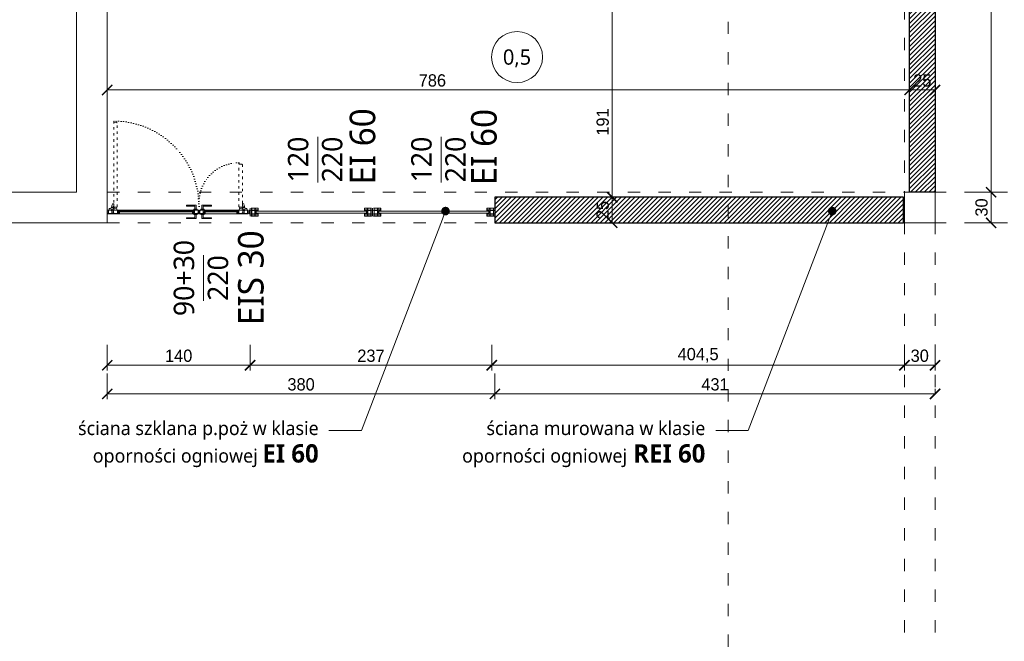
# Model space of a CAD drawing. Header units: millimetres. Extents: x 80301 to 146489, y -78581 to -28273.
# Tile 9 of 135: x 85444 to 86408, y -65351 to -64742. Entities that reach past the tile are written whole.
import ezdxf
from ezdxf import colors
from ezdxf.entities.mleader import LeaderData, LeaderLine
from ezdxf.enums import TextEntityAlignment as Align
from ezdxf.math import Vec2, Vec3

# ---------------------------------------------------------------- set-up
doc = ezdxf.new("R2010")
doc.units = ezdxf.units.MM
doc.linetypes.add('ACAD_ISO03W100', pattern=[30, 12, -18])
doc.linetypes.add('ACAD_ISO07W100', pattern=[3, 0, -3])
doc.layers.get('0').update_dxf_attribs({"lineweight": 0})
for name, color, linetype, lineweight, true_color in [('A-przekrycieram.ART', 7, 'Continuous', 0, 0xffffff), ('instalacje_arch', 7, 'Continuous', 30, 0xd60000), ('wypełnienie 2', 7, 'Continuous', 0, 0x363636)]:
    doc.layers.add(name, color=color, linetype=linetype, lineweight=lineweight, true_color=true_color)
for name, color, linetype, lineweight in [('A-stolarka.ART', 250, 'Continuous', 5), ('OPIS', 4, 'Continuous', 9), ('opis..KF', 250, 'Continuous', 15), ('stolarka_arch', 250, 'Continuous', 5), ('wymiar..KF', 12, 'Continuous', 5), ('ściana pro..KF', 222, 'Continuous', 30), ('ściany ist..KF', 61, 'Continuous', 5)]:
    doc.layers.add(name, color=color, linetype=linetype, lineweight=lineweight)
doc.styles.add('ARCH', font='segoeuil.ttf')
doc.styles.add('kamil', font='GOTHIC.TTF')
doc.dimstyles.new('100..KF', dxfattribs={"dimtxt": 12, "dimasz": 10, "dimexe": 5, "dimexo": 5, "dimgap": 3, "dimtad": 1, "dimdec": 1, "dimrnd": 0.5, "dimtxsty": 'kamil', "dimblk": 'ARCHTICK', "dimcen": 0, "dimclrd": 256, "dimclre": 256, "dimclrt": 256, "dimadec": 0, "dimazin": 0, "dimtfac": 1, "dimtdec": 1, "dimtofl": 0, "dimtmove": 0, "dimatfit": 3, "dimfxl": 10, "dimfxlon": 1, "dimlwd": 0, "dimlwe": 0, "dimarcsym": 0})

# ---------------------------------------------------------------- blocks, each defined once
blk = doc.blocks.new('nr pom')
at = {"layer": 'opis..KF', "lineweight": 20}
blk.add_circle((0, 0), 25, dxfattribs=at)
at = {"layer": 'opis..KF', "style": 'ARCH'}
blk.add_attdef('00', text='', height=15, dxfattribs=at).set_placement((0, 0), align=Align.MIDDLE_CENTER)
blk = doc.blocks.new('*U1442')
at = {"layer": 'OPIS', "linetype": 'ACAD_ISO03W100', "lineweight": 9}
blk.add_line((0, -3631.36), (0, -145), dxfattribs=at)
at = {"layer": 'OPIS', "style": 'ARCH'}
for tag, p in [('P1', (0, 0)), ('P2', (0, -3776.36))]:
    blk.add_attdef(tag, text='', height=20, rotation=180, dxfattribs=at).set_placement(p, align=Align.MIDDLE_CENTER)
blk = doc.blocks.new('*U1226')
at = {"layer": 'A-stolarka.ART'}
for p, q in [((0, -4.5), (0, 0)), ((175, -4.5), (175, 0)), ((106.1, -1.6), (14.1, -1.6)), ((160.9, -1.6), (119.9, -1.6))]:
    blk.add_line(p, q, dxfattribs=at)
at = {"layer": 'A-stolarka.ART', "lineweight": 0}
for p, q in [((105.1, -4.5), (15.1, -4.5)), ((15.3, 0), (104.8, 0)), ((159.9, -4.5), (120.9, -4.5)), ((121.2, 0), (159.7, 0))]:
    blk.add_line(p, q, dxfattribs=at)
at = {"layer": 'A-stolarka.ART', "color": 250, "linetype": 'ACAD_ISO03W100', "lineweight": 0, "ltscale": 0.25, "true_color": 0x323232}
for points in [[(12.5, 107.8), (11.7, 107.8), (11.7, 108.7), (11.5, 108.7), (11.5, 108.3), (8.2, 108.3), (8.2, 108.8), (8.5, 108.8), (8.5, 109), (8.2, 109), (8.2, 109.6), (8.5, 109.6), (8.5, 109.8), (8, 109.8), (8, 1.9), (8.5, 1.9), (8.5, 2.1), (8.2, 2.1), (8.2, 2.8), (8.5, 2.8), (8.5, 3), (8.2, 3), (8.2, 3.5), (11.5, 3.5), (11.5, 3.1), (11.7, 3.1), (11.7, 4), (12.5, 4)], [(167, 56.3), (167, 1.9), (166.5, 1.9), (166.5, 2.1), (166.8, 2.1), (166.8, 2.8), (166.5, 2.8), (166.5, 3), (166.8, 3), (166.8, 3.5), (163.5, 3.5), (163.5, 3.1), (163.3, 3.1), (163.3, 4), (162.5, 4), (162.5, 58.4), (163, 58.4), (163, 58.2), (162.7, 58.2), (162.7, 57.6), (163, 57.6), (163, 57.4), (162.7, 57.4), (162.7, 56.8), (166, 56.8), (166, 57.2), (166.2, 57.2), (166.2, 56.3)]]:
    blk.add_lwpolyline(points, close=True, dxfattribs=at)
at = {"layer": 'A-stolarka.ART'}
for points in [[(6.5, -0.8), (5.6, -0.8), (5.6, 0), (1, 0), (1, -0.2), (1.5, -0.2), (1.5, -2), (1, -2), (1, -2.6), (1.5, -2.6), (1.5, -4.3), (1, -4.3), (1, -4.5), (7.6, -4.5), (7.6, -4), (7.4, -4), (7.4, -4.3), (6.8, -4.3), (6.8, -4), (6.6, -4), (6.6, -4.3), (6.1, -4.3), (6.1, -1), (6.5, -1)], [(15.3, 0), (6, 0), (6, -0.5), (6.2, -0.5), (6.2, -0.2), (6.8, -0.2), (6.8, -0.5), (7.1, -0.5), (7.1, -0.2), (7.6, -0.2), (7.6, -3.5), (7.2, -3.5), (7.2, -3.7), (8.1, -3.7), (8.1, -4.5), (13.2, -4.5), (13.2, -4.3), (12.8, -4.3), (12.8, -2.6), (13.2, -2.6), (13.2, -2), (12.8, -2), (12.8, -0.2), (14.3, -0.2), (14.3, -0.5), (14.5, -0.5), (14.5, -0.2), (15.1, -0.2), (15.1, -0.5), (15.3, -0.5)], [(104.8, 0), (114.1, 0), (114.1, -0.5), (113.9, -0.5), (113.9, -0.2), (113.3, -0.2), (113.3, -0.5), (113.1, -0.5), (113.1, -0.2), (112.5, -0.2), (112.5, -3.5), (112.9, -3.5), (112.9, -3.7), (112, -3.7), (112, -4.5), (106.9, -4.5), (106.9, -4.3), (107.4, -4.3), (107.4, -2.6), (106.9, -2.6), (106.9, -2), (107.4, -2), (107.4, -0.2), (105.8, -0.2), (105.8, -0.5), (105.6, -0.5), (105.6, -0.2), (105, -0.2), (105, -0.5), (104.8, -0.5)], [(121.2, 0), (121.2, -0.5), (121, -0.5), (121, -0.2), (120.4, -0.2), (120.4, -0.5), (120.2, -0.5), (120.2, -0.2), (118.6, -0.2), (118.6, -2), (119.1, -2), (119.1, -2.6), (118.6, -2.6), (118.6, -4.3), (119.1, -4.3), (119.1, -4.5), (112.5, -4.5), (112.5, -4), (112.7, -4), (112.7, -4.3), (113.3, -4.3), (113.3, -4), (113.5, -4), (113.5, -4.3), (114.1, -4.3), (114.1, -1), (113.7, -1), (113.7, -0.8), (114.6, -0.8), (114.6, 0)], [(159.7, 0), (168.9, 0), (168.9, -0.5), (168.8, -0.5), (168.8, -0.2), (168.1, -0.2), (168.1, -0.5), (167.9, -0.5), (167.9, -0.2), (167.4, -0.2), (167.4, -3.5), (167.8, -3.5), (167.8, -3.7), (166.9, -3.7), (166.9, -4.5), (161.8, -4.5), (161.8, -4.3), (162.2, -4.3), (162.2, -2.6), (161.8, -2.6), (161.8, -2), (162.2, -2), (162.2, -0.2), (160.7, -0.2), (160.7, -0.5), (160.5, -0.5), (160.5, -0.2), (159.9, -0.2), (159.9, -0.5), (159.7, -0.5)], [(168.5, -0.8), (169.4, -0.8), (169.4, 0), (174, 0), (174, -0.2), (173.5, -0.2), (173.5, -2), (174, -2), (174, -2.6), (173.5, -2.6), (173.5, -4.3), (174, -4.3), (174, -4.5), (167.4, -4.5), (167.4, -4), (167.6, -4), (167.6, -4.3), (168.1, -4.3), (168.1, -4), (168.4, -4), (168.4, -4.3), (168.9, -4.3), (168.9, -1), (168.5, -1)], [(5.9, -1), (5.4, -1), (5.4, -0.2), (1.7, -0.2), (1.7, -2.2), (1.2, -2.2), (1.2, -2.4), (1.7, -2.4), (1.7, -4.3), (5.9, -4.3)], [(12.6, -0.2), (7.8, -0.2), (7.8, -3.5), (8.3, -3.5), (8.3, -4.3), (12.6, -4.3), (12.6, -2.4), (13.1, -2.4), (13.1, -2.2), (12.6, -2.2)], [(13, -4.3), (13.2, -4.3), (13.2, -4.5), (15.1, -4.5), (15.1, -2.6), (13, -2.6), (13, -2.8), (14.9, -2.8), (14.9, -4.3), (13.4, -4.3), (13.4, -4.1), (13, -4.1)], [(106.1, -0.8), (14.1, -0.8), (14.1, -2.3), (106.1, -2.3)], [(107.1, -4.3), (106.9, -4.3), (106.9, -4.5), (105.1, -4.5), (105.1, -2.6), (107.1, -2.6), (107.1, -2.8), (105.3, -2.8), (105.3, -4.3), (106.7, -4.3), (106.7, -4.1), (107.1, -4.1)], [(107.6, -0.2), (112.3, -0.2), (112.3, -3.5), (111.8, -3.5), (111.8, -4.3), (107.6, -4.3), (107.6, -2.4), (107.1, -2.4), (107.1, -2.2), (107.6, -2.2)], [(114.3, -1), (114.8, -1), (114.8, -0.2), (118.4, -0.2), (118.4, -2.2), (118.9, -2.2), (118.9, -2.4), (118.4, -2.4), (118.4, -4.3), (114.3, -4.3)], [(118.9, -4.3), (119.1, -4.3), (119.1, -4.5), (120.9, -4.5), (120.9, -2.6), (118.9, -2.6), (118.9, -2.8), (120.8, -2.8), (120.8, -4.3), (119.3, -4.3), (119.3, -4.1), (118.9, -4.1)], [(160.9, -0.8), (119.9, -0.8), (119.9, -2.3), (160.9, -2.3)], [(162, -4.3), (161.8, -4.3), (161.8, -4.5), (159.9, -4.5), (159.9, -2.6), (162, -2.6), (162, -2.8), (160.1, -2.8), (160.1, -4.3), (161.6, -4.3), (161.6, -4.1), (162, -4.1)], [(162.4, -0.2), (167.2, -0.2), (167.2, -3.5), (166.7, -3.5), (166.7, -4.3), (162.4, -4.3), (162.4, -2.4), (161.9, -2.4), (161.9, -2.2), (162.4, -2.2)], [(169.1, -1), (169.6, -1), (169.6, -0.2), (173.3, -0.2), (173.3, -2.2), (173.8, -2.2), (173.8, -2.4), (173.3, -2.4), (173.3, -4.3), (169.1, -4.3)]]:
    blk.add_lwpolyline(points, close=True, dxfattribs=at)
at = {"layer": 'A-stolarka.ART', "lineweight": 0}
for points in [[(5.9, 0.5), (5.1, 0.5, 0.43839), (4.8, 0.3), (4.8, 0), (2.3, 0), (2.3, 0.9, -0.320305), (3, 1.9), (4.6, 2.5)], [(7.5, 2.5), (11.2, 1.8, -0.364335), (12, 0.8), (12, 0), (8.5, 0), (8.5, 0.4, 0.43839), (8.3, 0.6), (6.2, 0.5)], [(167.5, 2.5), (163.8, 1.8, 0.364335), (163, 0.8), (163, 0), (166.5, 0), (166.5, 0.4, -0.43839), (166.7, 0.6), (168.8, 0.5)], [(169.1, 0.5), (169.9, 0.5, -0.43839), (170.2, 0.3), (170.2, 0), (172.7, 0), (172.7, 0.9, 0.320305), (172, 1.9), (170.4, 2.5)]]:
    blk.add_lwpolyline(points, format="xyb", dxfattribs=at)
at = {"layer": 'A-stolarka.ART', "color": 250, "linetype": 'ACAD_ISO03W100', "lineweight": 0, "ltscale": 0.25, "true_color": 0x323232}
for points in [[(5.5, 3.4), (6.2, 7.1, -0.364335), (7.2, 7.9), (8, 7.9), (8, 4.4), (7.6, 4.4, 0.43839), (7.4, 4.2), (7.5, 2.1)], [(169.5, 3.4), (168.8, 7.1, 0.364335), (167.8, 7.9), (167, 7.9), (167, 4.4), (167.4, 4.4, -0.43839), (167.6, 4.2), (167.5, 2.1)]]:
    blk.add_lwpolyline(points, format="xyb", dxfattribs=at)
at = {"layer": 'A-stolarka.ART', "lineweight": 0}
for points in [[(110, 1), (110, 6), (98, 6), (98, 5), (108, 5), (108, 1)], [(111, 1), (107, 1), (107, 0), (111, 0)], [(115.6, 1), (119.6, 1), (119.6, 0), (115.6, 0)], [(116.6, 1), (116.6, 6), (128.6, 6), (128.6, 5), (118.6, 5), (118.6, 1)], [(110, -5.5), (110, -10.5), (98, -10.5), (98, -9.5), (108, -9.5), (108, -5.5)], [(111, -5.5), (107, -5.5), (107, -4.5), (111, -4.5)], [(115.6, -5.5), (119.6, -5.5), (119.6, -4.5), (115.6, -4.5)], [(116.6, -5.5), (116.6, -10.5), (128.6, -10.5), (128.6, -9.5), (118.6, -9.5), (118.6, -5.5)]]:
    blk.add_lwpolyline(points, close=True, dxfattribs=at)
for centre in [(6, 1.9), (168.9, 1.9)]:
    blk.add_circle(centre, 1.5, dxfattribs=at)
at = {"layer": 'A-stolarka.ART', "color": 250, "linetype": 'ACAD_ISO07W100', "lineweight": 0, "true_color": 0x323232}
for centre, radius, start, end in [((8, 4.5), 105.3, 0, 90), ((162.5, 9.2), 49.2, 90, 180)]:
    blk.add_arc(centre, radius, start, end, dxfattribs=at)
blk = doc.blocks.new('*U1227')
at = {"layer": 'A-stolarka.ART'}
for p, q in [((0, 0), (0, 8)), ((120, 0), (120, 8))]:
    blk.add_line(p, q, dxfattribs=at)
for points in [[(1.7, 5.5), (1.7, 5.7), (4.8, 5.7), (4.8, 5.5), (5, 5.5), (5, 5.7), (5.5, 5.7), (5.5, 5.9), (5, 5.9), (5, 7.8), (5.5, 7.8), (5.5, 8), (1, 8), (1, 7.8), (1.5, 7.8), (1.5, 5.9), (1, 5.9), (1, 5.7), (1.5, 5.7), (1.5, 5.5)], [(1.7, 2.5), (1.7, 2.3), (4.8, 2.3), (4.8, 2.5), (5, 2.5), (5, 2.3), (5.5, 2.3), (5.5, 2.1), (5, 2.1), (5, 0.2), (5.5, 0.2), (5.5, 0), (1, 0), (1, 0.2), (1.5, 0.2), (1.5, 2.1), (1, 2.1), (1, 2.3), (1.5, 2.3), (1.5, 2.5)], [(1.9, 5.7), (1.9, 5.3), (1.7, 5.3), (1.7, 2.7), (1.9, 2.7), (1.9, 2.3), (1.7, 2.3), (1.7, 2.5), (1.5, 2.5), (1.5, 5.5), (1.7, 5.5), (1.7, 5.7)], [(1.7, 5.9), (4.8, 5.9), (4.8, 7.8), (1.7, 7.8)], [(1.7, 2.1), (4.8, 2.1), (4.8, 0.2), (1.7, 0.2)], [(4.6, 5.7), (4.6, 5.3), (4.8, 5.3), (4.8, 2.7), (4.6, 2.7), (4.6, 2.3), (4.8, 2.3), (4.8, 2.5), (5, 2.5), (5, 5.5), (4.8, 5.5), (4.8, 5.7)], [(5, 6.1), (5, 5.9), (7, 5.9), (7, 5.5), (8, 5.5), (8, 8), (5.5, 8), (5.5, 7.7), (5, 7.7), (5, 7.5), (5.7, 7.5), (5.7, 7.8), (7.8, 7.8), (7.8, 5.7), (7.2, 5.7), (7.2, 6.1)], [(5, 1.9), (5, 2.1), (7, 2.1), (7, 2.5), (8, 2.5), (8, 0), (5.5, 0), (5.5, 0.3), (5, 0.3), (5, 0.5), (5.7, 0.5), (5.7, 0.2), (7.8, 0.2), (7.8, 2.3), (7.2, 2.3), (7.2, 1.9)], [(6, 5), (114, 5), (114, 3), (6, 3)], [(115, 6.1), (115, 5.9), (113, 5.9), (113, 5.5), (112, 5.5), (112, 8), (114.5, 8), (114.5, 7.7), (115, 7.7), (115, 7.5), (114.3, 7.5), (114.3, 7.8), (112.2, 7.8), (112.2, 5.7), (112.8, 5.7), (112.8, 6.1)], [(115, 1.9), (115, 2.1), (113, 2.1), (113, 2.5), (112, 2.5), (112, 0), (114.5, 0), (114.5, 0.3), (115, 0.3), (115, 0.5), (114.3, 0.5), (114.3, 0.2), (112.2, 0.2), (112.2, 2.3), (112.8, 2.3), (112.8, 1.9)], [(118.3, 5.5), (118.3, 5.7), (115.2, 5.7), (115.2, 5.5), (115, 5.5), (115, 5.7), (114.5, 5.7), (114.5, 5.9), (115, 5.9), (115, 7.8), (114.5, 7.8), (114.5, 8), (119, 8), (119, 7.8), (118.5, 7.8), (118.5, 5.9), (119, 5.9), (119, 5.7), (118.5, 5.7), (118.5, 5.5)], [(118.3, 2.5), (118.3, 2.3), (115.2, 2.3), (115.2, 2.5), (115, 2.5), (115, 2.3), (114.5, 2.3), (114.5, 2.1), (115, 2.1), (115, 0.2), (114.5, 0.2), (114.5, 0), (119, 0), (119, 0.2), (118.5, 0.2), (118.5, 2.1), (119, 2.1), (119, 2.3), (118.5, 2.3), (118.5, 2.5)], [(115.4, 5.7), (115.4, 5.3), (115.2, 5.3), (115.2, 2.7), (115.4, 2.7), (115.4, 2.3), (115.2, 2.3), (115.2, 2.5), (115, 2.5), (115, 5.5), (115.2, 5.5), (115.2, 5.7)], [(118.3, 5.9), (115.2, 5.9), (115.2, 7.8), (118.3, 7.8)], [(118.3, 2.1), (115.2, 2.1), (115.2, 0.2), (118.3, 0.2)], [(118.1, 5.7), (118.1, 5.3), (118.3, 5.3), (118.3, 2.7), (118.1, 2.7), (118.1, 2.3), (118.3, 2.3), (118.3, 2.5), (118.5, 2.5), (118.5, 5.5), (118.3, 5.5), (118.3, 5.7)]]:
    blk.add_lwpolyline(points, close=True, dxfattribs=at)
blk = doc.blocks.new('_Dot')
at = {"color": 0, "linetype": 'ByBlock', "lineweight": -2}
blk.add_line((-0.5, 0), (-1, 0), dxfattribs=at)
at = {"color": 0, "linetype": 'ByBlock', "const_width": 0.5}
blk.add_lwpolyline([(-0.25, 0, 1), (0.25, 0, 1)], format="xyb", close=True, dxfattribs=at)
blk = doc.blocks.new('*U1234')
at = {"layer": 'A-przekrycieram.ART'}
h = blk.add_hatch(color=256, dxfattribs=at)
h.dxf.hatch_style = 1
h.paths.add_polyline_path([(0, 4200), (8500, 4200), (8500, 0), (0, 0)])
h.paths.add_polyline_path([(200, 4100), (8400, 4100), (8400, 100), (200, 100)], flags=16)
blk = doc.blocks.new('_ArchTick')
at = {"color": 0, "linetype": 'ByBlock', "const_width": 0.15}
blk.add_lwpolyline([(-0.5, -0.5), (0.5, 0.5)], dxfattribs=at)
blk = doc.blocks.new('*D1470')
at = {"layer": 'Defpoints', "color": 0, "linetype": 'ByBlock', "transparency": 16777216}
for p in [(85529.61, -64940.99), (85669.61, -64934.5), (85669.61, -65080.5)]:
    blk.add_point(p, dxfattribs=at)
at = {"layer": 'wymiar..KF', "linetype": 'Continuous', "lineweight": 0, "transparency": 16777216}
for p, q in [((85529.61, -65060.5), (85529.61, -65085.5)), ((85669.61, -65060.5), (85669.61, -65085.5)), ((85529.61, -65080.5), (85669.61, -65080.5))]:
    blk.add_line(p, q, dxfattribs=at)
at = {"layer": 'wymiar..KF', "linetype": 'ByBlock', "lineweight": 0, "transparency": 16777216, "xscale": 10, "yscale": 10, "zscale": 10, "rotation": 180}
blk.add_blockref('_ArchTick', (85529.61, -65080.5), dxfattribs=at)
at = {"layer": 'wymiar..KF', "linetype": 'ByBlock', "lineweight": 0, "transparency": 16777216, "xscale": 10, "yscale": 10, "zscale": 10}
blk.add_blockref('_ArchTick', (85669.61, -65080.5), dxfattribs=at)
at = {"layer": 'wymiar..KF', "linetype": 'ByBlock', "transparency": 16777216, "insert": (85599.61, -65071.2), "char_height": 12, "attachment_point": 5, "style": 'kamil'}
blk.add_mtext('140', dxfattribs=at)
blk = doc.blocks.new('*D1471')
at = {"layer": 'Defpoints', "color": 0, "linetype": 'ByBlock', "transparency": 16777216}
for p in [(85906.36, -64933.35), (85669.61, -64934.5), (85906.36, -65080.5)]:
    blk.add_point(p, dxfattribs=at)
at = {"layer": 'wymiar..KF', "linetype": 'Continuous', "lineweight": 0, "transparency": 16777216}
for p, q in [((85669.61, -65060.5), (85669.61, -65085.5)), ((85906.36, -65060.5), (85906.36, -65085.5)), ((85669.61, -65080.5), (85906.36, -65080.5))]:
    blk.add_line(p, q, dxfattribs=at)
at = {"layer": 'wymiar..KF', "linetype": 'ByBlock', "lineweight": 0, "transparency": 16777216, "xscale": 10, "yscale": 10, "zscale": 10, "rotation": 180}
blk.add_blockref('_ArchTick', (85669.61, -65080.5), dxfattribs=at)
at = {"layer": 'wymiar..KF', "linetype": 'ByBlock', "lineweight": 0, "transparency": 16777216, "xscale": 10, "yscale": 10, "zscale": 10}
blk.add_blockref('_ArchTick', (85906.36, -65080.5), dxfattribs=at)
at = {"layer": 'wymiar..KF', "linetype": 'ByBlock', "transparency": 16777216, "insert": (85787.99, -65071.2), "char_height": 12, "attachment_point": 5, "style": 'kamil'}
blk.add_mtext('237', dxfattribs=at)
blk = doc.blocks.new('*D1472')
at = {"layer": 'Defpoints', "color": 0, "linetype": 'ByBlock', "transparency": 16777216}
for p in [(85906.36, -64933.35), (86310.61, -64940.99), (86310.61, -65080.5)]:
    blk.add_point(p, dxfattribs=at)
at = {"layer": 'wymiar..KF', "linetype": 'Continuous', "lineweight": 0, "transparency": 16777216}
for p, q in [((85906.36, -65060.5), (85906.36, -65085.5)), ((86310.61, -65060.5), (86310.61, -65085.5)), ((85906.36, -65080.5), (86310.61, -65080.5))]:
    blk.add_line(p, q, dxfattribs=at)
at = {"layer": 'wymiar..KF', "linetype": 'ByBlock', "lineweight": 0, "transparency": 16777216, "xscale": 10, "yscale": 10, "zscale": 10, "rotation": 180}
blk.add_blockref('_ArchTick', (85906.36, -65080.5), dxfattribs=at)
at = {"layer": 'wymiar..KF', "linetype": 'ByBlock', "lineweight": 0, "transparency": 16777216, "xscale": 10, "yscale": 10, "zscale": 10}
blk.add_blockref('_ArchTick', (86310.61, -65080.5), dxfattribs=at)
at = {"layer": 'wymiar..KF', "linetype": 'ByBlock', "transparency": 16777216, "insert": (86108.49, -65070.65), "char_height": 12, "attachment_point": 5, "style": 'kamil'}
blk.add_mtext('404,5', dxfattribs=at)
blk = doc.blocks.new('*D1473')
at = {"layer": 'Defpoints', "color": 0, "linetype": 'ByBlock', "transparency": 16777216}
for p in [(86310.61, -64940.99), (86340.61, -64940.99), (86340.61, -65080.5)]:
    blk.add_point(p, dxfattribs=at)
at = {"layer": 'wymiar..KF', "linetype": 'Continuous', "lineweight": 0, "transparency": 16777216}
for p, q in [((86310.61, -65060.5), (86310.61, -65085.5)), ((86340.61, -65060.5), (86340.61, -65085.5)), ((86310.61, -65080.5), (86340.61, -65080.5))]:
    blk.add_line(p, q, dxfattribs=at)
at = {"layer": 'wymiar..KF', "linetype": 'ByBlock', "lineweight": 0, "transparency": 16777216, "xscale": 10, "yscale": 10, "zscale": 10, "rotation": 180}
blk.add_blockref('_ArchTick', (86310.61, -65080.5), dxfattribs=at)
at = {"layer": 'wymiar..KF', "linetype": 'ByBlock', "lineweight": 0, "transparency": 16777216, "xscale": 10, "yscale": 10, "zscale": 10}
blk.add_blockref('_ArchTick', (86340.61, -65080.5), dxfattribs=at)
at = {"layer": 'wymiar..KF', "linetype": 'ByBlock', "transparency": 16777216, "insert": (86325.61, -65071.2), "char_height": 12, "attachment_point": 5, "style": 'kamil'}
blk.add_mtext('30', dxfattribs=at)
blk = doc.blocks.new('*D1474')
at = {"layer": 'Defpoints', "color": 0, "linetype": 'ByBlock', "transparency": 16777216}
for p in [(85529.61, -64816.44), (85909.48, -64940.99), (85909.48, -65108.53)]:
    blk.add_point(p, dxfattribs=at)
at = {"layer": 'wymiar..KF', "linetype": 'Continuous', "lineweight": 0, "transparency": 16777216}
for p, q in [((85529.61, -65088.53), (85529.61, -65113.53)), ((85909.48, -65088.53), (85909.48, -65113.53)), ((85529.61, -65108.53), (85909.48, -65108.53))]:
    blk.add_line(p, q, dxfattribs=at)
at = {"layer": 'wymiar..KF', "linetype": 'ByBlock', "lineweight": 0, "transparency": 16777216, "xscale": 10, "yscale": 10, "zscale": 10, "rotation": 180}
blk.add_blockref('_ArchTick', (85529.61, -65108.53), dxfattribs=at)
at = {"layer": 'wymiar..KF', "linetype": 'ByBlock', "lineweight": 0, "transparency": 16777216, "xscale": 10, "yscale": 10, "zscale": 10}
blk.add_blockref('_ArchTick', (85909.48, -65108.53), dxfattribs=at)
at = {"layer": 'wymiar..KF', "linetype": 'ByBlock', "transparency": 16777216, "insert": (85719.54, -65099.23), "char_height": 12, "attachment_point": 5, "style": 'kamil'}
blk.add_mtext('380', dxfattribs=at)
blk = doc.blocks.new('*D1475')
at = {"layer": 'Defpoints', "color": 0, "linetype": 'ByBlock', "transparency": 16777216}
for p in [(85909.48, -64940.99), (86340.61, -65108.53), (86340.61, -65108.53)]:
    blk.add_point(p, dxfattribs=at)
at = {"layer": 'wymiar..KF', "linetype": 'Continuous', "lineweight": 0, "transparency": 16777216}
for p, q in [((85909.48, -65088.53), (85909.48, -65113.53)), ((86340.61, -65108.53), (86340.61, -65103.53)), ((85909.48, -65108.53), (86340.61, -65108.53))]:
    blk.add_line(p, q, dxfattribs=at)
at = {"layer": 'wymiar..KF', "linetype": 'ByBlock', "lineweight": 0, "transparency": 16777216, "xscale": 10, "yscale": 10, "zscale": 10, "rotation": 180}
blk.add_blockref('_ArchTick', (85909.48, -65108.53), dxfattribs=at)
at = {"layer": 'wymiar..KF', "linetype": 'ByBlock', "lineweight": 0, "transparency": 16777216, "xscale": 10, "yscale": 10, "zscale": 10}
blk.add_blockref('_ArchTick', (86340.61, -65108.53), dxfattribs=at)
at = {"layer": 'wymiar..KF', "linetype": 'ByBlock', "transparency": 16777216, "insert": (86125.04, -65099.23), "char_height": 12, "attachment_point": 5, "style": 'kamil'}
blk.add_mtext('431', dxfattribs=at)
blk = doc.blocks.new('*D1476')
at = {"layer": 'Defpoints', "color": 0, "linetype": 'ByBlock', "transparency": 16777216}
for p in [(85529.61, -64794.77), (86315.61, -64794.77), (86315.61, -64810.91)]:
    blk.add_point(p, dxfattribs=at)
at = {"layer": 'wymiar..KF', "linetype": 'Continuous', "lineweight": 0, "transparency": 16777216}
for p, q in [((85529.61, -64799.77), (85529.61, -64815.91)), ((86315.61, -64799.77), (86315.61, -64815.91)), ((85529.61, -64810.91), (86315.61, -64810.91))]:
    blk.add_line(p, q, dxfattribs=at)
at = {"layer": 'wymiar..KF', "linetype": 'ByBlock', "lineweight": 0, "transparency": 16777216, "xscale": 10, "yscale": 10, "zscale": 10, "rotation": 180}
blk.add_blockref('_ArchTick', (85529.61, -64810.91), dxfattribs=at)
at = {"layer": 'wymiar..KF', "linetype": 'ByBlock', "lineweight": 0, "transparency": 16777216, "xscale": 10, "yscale": 10, "zscale": 10}
blk.add_blockref('_ArchTick', (86315.61, -64810.91), dxfattribs=at)
at = {"layer": 'wymiar..KF', "linetype": 'ByBlock', "transparency": 16777216, "insert": (85848.17, -64801.61), "char_height": 12, "attachment_point": 5, "style": 'kamil'}
blk.add_mtext('786', dxfattribs=at)
blk = doc.blocks.new('*D1477')
at = {"layer": 'Defpoints', "color": 0, "linetype": 'ByBlock', "transparency": 16777216}
for p in [(86315.61, -64794.77), (86340.61, -64810.91), (86340.61, -64810.91)]:
    blk.add_point(p, dxfattribs=at)
at = {"layer": 'wymiar..KF', "linetype": 'Continuous', "lineweight": 0, "transparency": 16777216}
for p, q in [((86315.61, -64799.77), (86315.61, -64815.91)), ((86340.61, -64810.91), (86340.61, -64805.91)), ((86315.61, -64810.91), (86340.61, -64810.91))]:
    blk.add_line(p, q, dxfattribs=at)
at = {"layer": 'wymiar..KF', "linetype": 'ByBlock', "lineweight": 0, "transparency": 16777216, "xscale": 10, "yscale": 10, "zscale": 10, "rotation": 180}
blk.add_blockref('_ArchTick', (86315.61, -64810.91), dxfattribs=at)
at = {"layer": 'wymiar..KF', "linetype": 'ByBlock', "lineweight": 0, "transparency": 16777216, "xscale": 10, "yscale": 10, "zscale": 10}
blk.add_blockref('_ArchTick', (86340.61, -64810.91), dxfattribs=at)
at = {"layer": 'wymiar..KF', "linetype": 'ByBlock', "transparency": 16777216, "insert": (86328.11, -64801.61), "char_height": 12, "attachment_point": 5, "style": 'kamil'}
blk.add_mtext('25', dxfattribs=at)
blk = doc.blocks.new('*D1478')
at = {"layer": 'Defpoints', "color": 0, "linetype": 'ByBlock', "transparency": 16777216}
for p in [(86325.61, -64910.99), (86395.49, -64910.99), (86325.61, -64940.99)]:
    blk.add_point(p, dxfattribs=at)
at = {"layer": 'wymiar..KF', "linetype": 'Continuous', "lineweight": 0, "transparency": 16777216}
for p, q in [((86375.49, -64910.99), (86400.49, -64910.99)), ((86395.49, -64940.99), (86395.49, -64910.99)), ((86375.49, -64940.99), (86400.49, -64940.99))]:
    blk.add_line(p, q, dxfattribs=at)
at = {"layer": 'wymiar..KF', "linetype": 'ByBlock', "lineweight": 0, "transparency": 16777216, "xscale": 10, "yscale": 10, "zscale": 10}
for p, rotation in [((86395.49, -64910.99), 90), ((86395.49, -64940.99), 270)]:
    blk.add_blockref('_ArchTick', p, dxfattribs=dict(at, rotation=rotation))
at = {"layer": 'wymiar..KF', "linetype": 'ByBlock', "transparency": 16777216, "insert": (86386.19, -64925.99), "char_height": 12, "attachment_point": 5, "rotation": 90, "style": 'kamil'}
blk.add_mtext('30', dxfattribs=at)
blk = doc.blocks.new('*D1479')
at = {"layer": 'Defpoints', "color": 0, "linetype": 'ByBlock', "transparency": 16777216}
for p in [(86328.11, -64339.99), (86395.49, -64339.99), (86325.61, -64910.99)]:
    blk.add_point(p, dxfattribs=at)
at = {"layer": 'wymiar..KF', "linetype": 'Continuous', "lineweight": 0, "transparency": 16777216}
for p, q in [((86375.49, -64339.99), (86400.49, -64339.99)), ((86395.49, -64910.99), (86395.49, -64339.99)), ((86375.49, -64910.99), (86400.49, -64910.99))]:
    blk.add_line(p, q, dxfattribs=at)
at = {"layer": 'wymiar..KF', "linetype": 'ByBlock', "lineweight": 0, "transparency": 16777216, "xscale": 10, "yscale": 10, "zscale": 10}
for p, rotation in [((86395.49, -64339.99), 90), ((86395.49, -64910.99), 270)]:
    blk.add_blockref('_ArchTick', p, dxfattribs=dict(at, rotation=rotation))
at = {"layer": 'wymiar..KF', "linetype": 'ByBlock', "transparency": 16777216, "insert": (86386.34, -64625.49), "char_height": 12, "attachment_point": 5, "rotation": 90, "style": 'kamil'}
blk.add_mtext('571', dxfattribs=at)
blk = doc.blocks.new('*D1522')
at = {"layer": 'Defpoints', "color": 0, "linetype": 'ByBlock', "transparency": 16777216}
for p in [(86024.38, -64915.99), (86034.03, -64915.99), (86034.03, -64940.99)]:
    blk.add_point(p, dxfattribs=at)
at = {"layer": 'wymiar..KF', "linetype": 'Continuous', "lineweight": 0, "transparency": 16777216}
for p, q in [((86029.03, -64915.99), (86019.38, -64915.99)), ((86024.38, -64940.99), (86024.38, -64915.99)), ((86029.03, -64940.99), (86019.38, -64940.99))]:
    blk.add_line(p, q, dxfattribs=at)
at = {"layer": 'wymiar..KF', "linetype": 'ByBlock', "lineweight": 0, "transparency": 16777216, "xscale": 10, "yscale": 10, "zscale": 10}
for p, rotation in [((86024.38, -64915.99), 90), ((86024.38, -64940.99), 270)]:
    blk.add_blockref('_ArchTick', p, dxfattribs=dict(at, rotation=rotation))
at = {"layer": 'wymiar..KF', "linetype": 'ByBlock', "transparency": 16777216, "insert": (86015.08, -64928.49), "char_height": 12, "attachment_point": 5, "rotation": 90, "style": 'kamil'}
blk.add_mtext('25', dxfattribs=at)
blk = doc.blocks.new('*D1523')
at = {"layer": 'Defpoints', "color": 0, "linetype": 'ByBlock', "transparency": 16777216}
for p in [(86024.38, -64724.99), (86024.38, -64724.99), (86034.03, -64915.99)]:
    blk.add_point(p, dxfattribs=at)
at = {"layer": 'wymiar..KF', "linetype": 'Continuous', "lineweight": 0, "transparency": 16777216}
for p, q in [((86024.38, -64724.99), (86029.38, -64724.99)), ((86024.38, -64915.99), (86024.38, -64724.99)), ((86029.03, -64915.99), (86019.38, -64915.99))]:
    blk.add_line(p, q, dxfattribs=at)
at = {"layer": 'wymiar..KF', "linetype": 'ByBlock', "lineweight": 0, "transparency": 16777216, "xscale": 10, "yscale": 10, "zscale": 10}
for p, rotation in [((86024.38, -64724.99), 90), ((86024.38, -64915.99), 270)]:
    blk.add_blockref('_ArchTick', p, dxfattribs=dict(at, rotation=rotation))
at = {"layer": 'wymiar..KF', "linetype": 'ByBlock', "transparency": 16777216, "insert": (86015.08, -64842.27), "char_height": 12, "attachment_point": 5, "rotation": 90, "style": 'kamil'}
blk.add_mtext('191', dxfattribs=at)

msp = doc.modelspace()

# ---------------------------------------------------------------- hatches: boundary and pattern name
at = {"layer": 'wypełnienie 2', "linetype": 'ByBlock', "transparency": 33554595}
h = msp.add_hatch(dxfattribs=at)
h.set_pattern_fill('ANSI31', color=256)
h.paths.add_polyline_path([(86340.61, -64339.99), (86315.61, -64339.99), (86315.61, -64910.99), (86340.61, -64910.99)])
h.paths.add_polyline_path([(86309.61, -64915.99), (86137.97, -64915.99), (86137.97, -64940.99), (86309.61, -64940.99)])
h.paths.add_polyline_path([(86137.97, -64915.99), (85909.48, -64915.99), (85909.48, -64940.99), (86137.97, -64940.99)])

# ---------------------------------------------------------------- linework, layer by layer
at = {"linetype": 'ACAD_ISO03W100'}
for p, q in [((86310.61, -64339.99), (86310.61, -65446.8)), ((86340.61, -64339.99), (86340.61, -65461.99)), ((85529.61, -64910.99), (86852.61, -64910.99)), ((85529.61, -64910.99), (86309.61, -64910.99)), ((85529.61, -64940.99), (86852.61, -64940.99)), ((85529.61, -64940.99), (86309.61, -64940.99))]:
    msp.add_line(p, q, dxfattribs=at)
at = {"layer": 'A-stolarka.ART'}
msp.add_lwpolyline([(85668.54, -64932.08), (85669.61, -64932.08), (85669.61, -64928.51), (85668.54, -64928.51)], close=True, dxfattribs=at)
at = {"layer": 'ściana pro..KF', "linetype": 'ByBlock'}
for points in [[(86340.61, -64910.99), (86315.61, -64910.99), (86315.61, -64339.99), (86340.61, -64339.99)], [(85909.48, -64940.99), (86309.61, -64940.99), (86309.61, -64915.99), (85909.48, -64915.99)]]:
    msp.add_lwpolyline(points, close=True, dxfattribs=at)
at = {"layer": 'ściany ist..KF', "linetype": 'ByBlock'}
msp.add_lwpolyline([(85215.47, -64634.17), (85230.47, -64634.17), (85230.47, -64717.99), (85499.47, -64717.99), (85499.47, -64339.99), (85435.13, -64339.99), (85435.13, -64293.99), (85529.61, -64293.99), (85529.61, -64339.99), (85529.61, -64339.99), (85529.61, -64940.99), (85381.88, -64940.99), (85381.88, -64910.99), (85499.47, -64910.99), (85499.47, -64732.99), (85230.47, -64732.99), (85230.47, -64910.99), (85271.88, -64910.99), (85271.88, -64940.99), (85151.97, -64940.99), (85151.97, -64910.99), (85215.47, -64910.99), (85215.47, -64634.17)], dxfattribs=at)
msp.add_lwpolyline([(86310.61, -64940.99), (86340.61, -64940.99), (86340.61, -64910.99), (86310.61, -64910.99)], close=True, dxfattribs=at)

# ---------------------------------------------------------------- block references
msp.add_blockref('*U1234', (80663.85, -66535.84))
at = {"layer": 'A-stolarka.ART', "xscale": 0.7938810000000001, "yscale": 0.7938810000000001, "zscale": 0.7938810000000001}
msp.add_blockref('*U1226', (85529.61, -64928.51), dxfattribs=at)
at = {"layer": 'A-stolarka.ART', "rotation": 180}
msp.add_blockref('*U1227', (85789.61, -64926.5), dxfattribs=at)
at = {"layer": 'A-stolarka.ART', "xscale": -1, "rotation": 180}
msp.add_blockref('*U1227', (85789.61, -64926.5), dxfattribs=at)
at = {"layer": 'instalacje_arch'}
msp.add_blockref('*U1442', (86137.97, -62534.67), dxfattribs=at)
at = {"layer": 'opis..KF', "color": 30}
msp.add_blockref('nr pom', (85931.08, -64778.65), dxfattribs=at).add_auto_attribs({'00': '0,5'})

# ---------------------------------------------------------------- texts
at = {"char_height": 25, "width": 216.4197, "attachment_point": 1, "rotation": 90, "style": 'ARCH'}
for s, insert in [('\\A1; EI 60', (85767.19, -64912.14)), ('\\A1; EI 60', (85886.14, -64912.76)), ('\\A1; EIS 30', (85657.8, -65049.57))]:
    msp.add_mtext(s, dxfattribs=dict(at, insert=insert))
at = {"layer": 'stolarka_arch', "char_height": 20, "width": 398.9172, "attachment_point": 5, "rotation": 90, "style": 'ARCH'}
for s, insert in [('\\A1;120\\P{\\O220}', (85733.44, -64879)), ('\\A1;120\\P{\\O220}', (85854.22, -64879)), ('\\A1;90+30\\P{\\O220}', (85621.57, -64995.06))]:
    msp.add_mtext(s, dxfattribs=dict(at, insert=insert))

# ---------------------------------------------------------------- dimensions: what is measured, and where the dimension line sits
at = {"layer": 'wymiar..KF', "linetype": 'ByBlock'}
for base, p1, p2, override, picture, middle in [((86395.49, -64339.99), (86325.61, -64910.99), (86328.11, -64339.99), {"dimtmove": 1, "dimfxl": 20}, '*D1479', (86386.34, -64625.49)), ((86024.38, -64915.99), (86034.03, -64940.99), (86034.03, -64915.99), {"dimfxl": 20}, '*D1522', (86015.08, -64928.49)), ((86395.49, -64910.99), (86325.61, -64940.99), (86325.61, -64910.99), {"dimfxl": 20}, '*D1478', (86386.19, -64925.99))]:
    dim = msp.add_linear_dim(base=base, p1=p1, p2=p2, angle=90, dimstyle='100..KF', override=override, dxfattribs=at)
    dim.commit()
    dim.dimension.update_dxf_attribs({"geometry": picture, "text_midpoint": middle})
dim = msp.add_linear_dim(base=(86024.38, -64724.99), p1=(86034.03, -64915.99), p2=(86024.38, -64724.99), angle=90, dimstyle='100..KF', override={"dimtmove": 1, "dimfxl": 20}, dxfattribs=at)
dim.commit()
dim.dimension.update_dxf_attribs({"geometry": '*D1523', "text_midpoint": (86024.38, -64842.27), "dimtype": 160})
dim = msp.add_linear_dim(base=(86315.61, -64810.91), p1=(85529.61, -64794.77), p2=(86315.61, -64794.77), dimstyle='100..KF', override={"dimfxl": 20}, dxfattribs=at)
dim.commit()
dim.dimension.update_dxf_attribs({"geometry": '*D1476', "text_midpoint": (85848.17, -64810.91), "dimtype": 160})
for base, p1, p2, override, picture, middle in [((86340.61, -64810.91), (86315.61, -64794.77), (86340.61, -64810.91), {"dimtmove": 1, "dimfxl": 20}, '*D1477', (86328.11, -64801.61)), ((85909.48, -65108.53), (85529.61, -64816.44), (85909.48, -64940.99), {"dimfxl": 20}, '*D1474', (85719.54, -65099.23)), ((85906.36028023, -65080.50351444), (85669.61028023, -64934.49671565), (85906.36028023, -64933.34671565), {"dimtmove": 1, "dimfxl": 20}, '*D1471', (85787.98528023, -65071.20167895)), ((86310.61028023, -65080.50351444), (85906.36028023, -64933.34671565), (86310.61028023, -64940.99413312), {"dimtmove": 1, "dimfxl": 20}, '*D1472', (86108.48528023, -65070.65103313)), ((85669.61, -65080.5), (85529.61, -64940.99), (85669.61, -64934.5), {"dimfxl": 20}, '*D1470', (85599.61, -65071.2)), ((86340.61, -65108.53), (85909.48, -64940.99), (86340.61, -65108.53), {"dimtmove": 1, "dimfxl": 20}, '*D1475', (86125.04, -65099.23)), ((86340.61, -65080.5), (86310.61, -64940.99), (86340.61, -64940.99), {"dimtmove": 1, "dimfxl": 20}, '*D1473', (86325.61, -65071.2))]:
    dim = msp.add_linear_dim(base=base, p1=p1, p2=p2, dimstyle='100..KF', override=override, dxfattribs=at)
    dim.commit()
    dim.dimension.update_dxf_attribs({"geometry": picture, "text_midpoint": middle})

# ---------------------------------------------------------------- leaders
at = {"layer": 'opis..KF', "lineweight": 9}
ml = msp.add_multileader_mtext('Standard', dxfattribs=at)
ml.set_content('ściana szklana p.poż w klasie \\Poporności ogniowej {\\fSegoe UI Light|b1|i0|c238|p34;\\H1.34164x;EI 60 }', color=256, style='ARCH')
ml.set_leader_properties(color=256, linetype='ByLayer', lineweight=-1)
ml.set_arrow_properties(name='DOT')
ml.build(insert=Vec2(0, 0))
ml.multileader.update_dxf_attribs({"dogleg_length": 31.74, "arrow_head_size": 8.39})
ctx = ml.context
ctx.base_point, ctx.char_height, ctx.arrow_head_size, ctx.landing_gap_size, ctx.plane_origin = Vec3(85499.34, -65144.37), 13.4164, 8.39, 10.06, Vec3(84425.99, -65235.46)
ctx.text_align_type = 2
notes = []
notes.append((ctx, [(0, (1, 1, 0), (85778.6, -65144.37), (-1, 0), 31.74, [(0, [(85861.05, -64929.5)], 0, [])])]))
ctx.mtext.insert, ctx.mtext.alignment, ctx.mtext.flow_direction = Vec3(85736.8, -65135.41), 3, 5
ml = msp.add_multileader_mtext('Standard', dxfattribs=at)
ml.set_content('ściana murowana w klasie \\Poporności ogniowej{\\fSegoe UI Light|b1|i0|c238|p34;\\H1.34164x; REI 60 }', color=256, style='ARCH')
ml.set_leader_properties(color=256, linetype='ByLayer', lineweight=-1)
ml.set_arrow_properties(name='DOT')
ml.build(insert=Vec2(0, 0))
ml.multileader.update_dxf_attribs({"dogleg_length": 31.74, "arrow_head_size": 8.39})
ctx = ml.context
ctx.base_point, ctx.char_height, ctx.arrow_head_size, ctx.landing_gap_size, ctx.plane_origin = Vec3(85876.68, -65144.37), 13.4164, 8.39, 10.06, Vec3(84804.83, -65235.46)
ctx.text_align_type = 2
notes.append((ctx, [(0, (1, 1, 0), (86157.44, -65144.37), (-1, 0), 31.74, [(0, [(86239.89, -64929.5)], 0, [])])]))
ctx.mtext.insert, ctx.mtext.alignment, ctx.mtext.flow_direction = Vec3(86115.64, -65135.41), 3, 5
for ctx, leaders in notes:
    for number, flags, end, landing, length, lines in leaders:
        leader = LeaderData()
        leader.index, (leader.has_last_leader_line, leader.has_dogleg_vector, leader.attachment_direction) = number, flags
        leader.last_leader_point, leader.dogleg_vector, leader.dogleg_length = Vec3(end), Vec3(landing), length
        for number, points, colour, breaks in lines:
            line = LeaderLine()
            line.index, line.vertices, line.color, line.breaks = number, Vec3.list(points), colors.encode_raw_color(colour), breaks
            leader.lines.append(line)
        ctx.leaders.append(leader)

doc.saveas('drawing.dxf')
